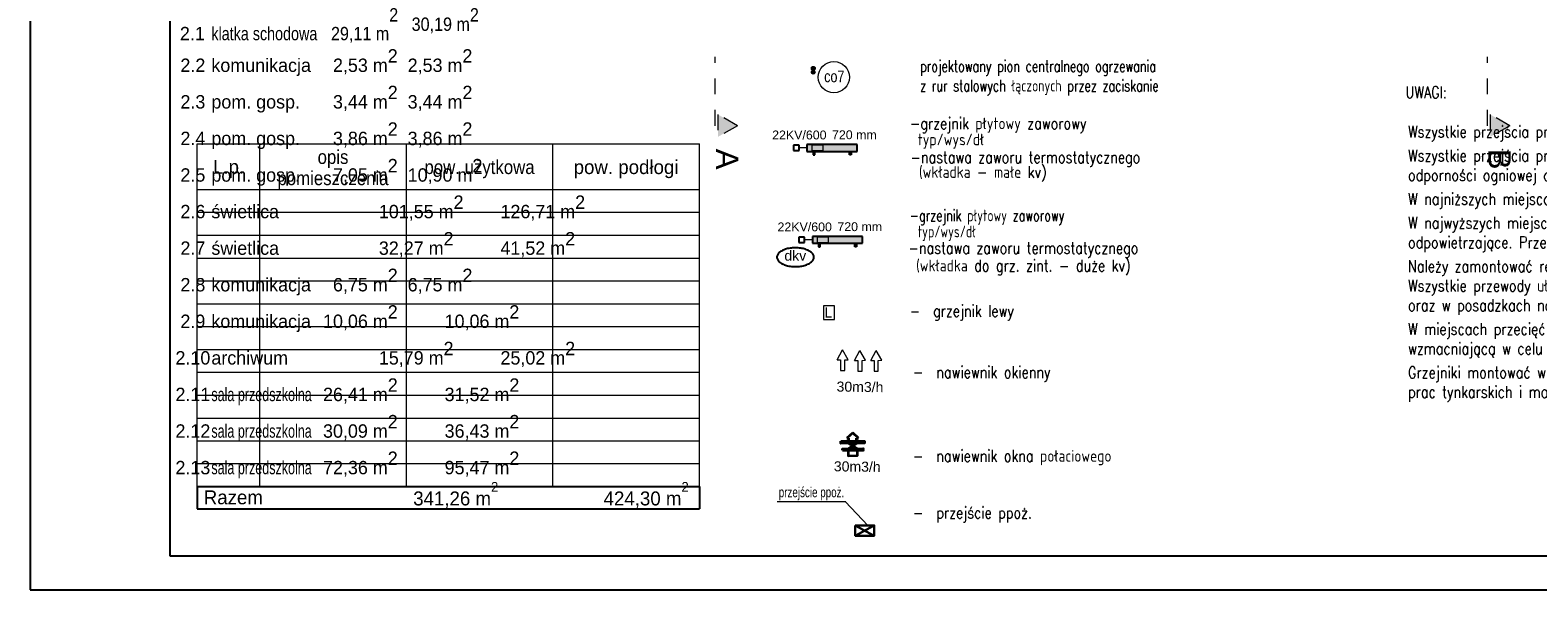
# Model space of a CAD drawing. Header units: millimetres. Extents: x -17429 to 155243, y -2908 to 188569.
# Tile 83 of 113: x -15802 to 11207, y 118363 to 128404. Entities that reach past the tile are written whole.
import ezdxf
from ezdxf.lldxf.tags import DXFTag

# ---------------------------------------------------------------- set-up
doc = ezdxf.new("R2010")
doc.units = ezdxf.units.MM
doc.header["$MEASUREMENT"] = 0
doc.linetypes.add('Dashed', pattern=[564.444447, 282.222223, -282.222223])
doc.linetypes.add('PHANTOM', pattern=[2.5, 1.25, -0.25, 0.25, -0.25, 0.25, -0.25])
doc.layers.get('0').update_dxf_attribs({"lineweight": 5})
for name, color, linetype in [('#opisy', 7, 'Continuous'), ('#podkład', 252, 'Continuous'), ('_TABELA', 7, 'Continuous'), ('IS_Armatura_pod³¹czeniowa_grz._dolnozas.', 7, 'SOLID'), ('IS_Armatura_Therm', 7, 'SOLID'), ('IS_Grafika', 7, 'SOLID'), ('IS_Grzejniki_Plan_rzut', 7, 'SOLID'), ('IS_Opisy_działek_Therm', 7, 'SOLID'), ('IS_Powrót', 5, 'DASH'), ('IS_Text_Odbiornikow_Therm', 7, 'Continuous'), ('IS_Zasilanie', 1, 'SOLID')]:
    doc.layers.add(name, color=color, linetype=linetype)
for name, color, linetype, lineweight in [('#piony', 7, 'Continuous', 5), ('Arch opisy_Nr_Pióra__1', 252, 'Continuous', 25), ('Arch opisy_Nr_Pióra__21', 252, 'Continuous', 13), ('arch przekroje_Nr_Pióra__21', 252, 'Continuous', 13), ('arch przekroje_Nr_Pióra__5', 252, 'Continuous', 13), ('FLUID-EXR.309', 6, 'Continuous', 35)]:
    doc.layers.add(name, color=color, linetype=linetype, lineweight=lineweight)
doc.styles.add('ARIAL', font='arial.ttf', dxfattribs={"width": 0.75})
doc.styles.add('GENERATED_STYLE_4', font='txt')
doc.styles.add('GENERATED_STYLE_5', font='arial.ttf')
doc.styles.add('GENERATED_STYLE_6', font='txt')
doc.styles.add('MtXpl_Arial', font='txt', dxfattribs={"height": 0.2})
doc.styles.add('ROMANS', font='romans', dxfattribs={"width": 0.8})
doc.styles.get("Standard").update_dxf_attribs({"font": 'arial.ttf', "bigfont": 'BIGFONT.SHX'})
tags = doc.linetypes.add('DASH', pattern=[15, 10, -5]).pattern_tags.tags
tags[6:7] = [DXFTag(74, 4), DXFTag(75, 0), DXFTag(340, '0'), DXFTag(46, 0.0), DXFTag(50, 0.0), DXFTag(44, 0.0), DXFTag(45, 0.0)]
tags[4:5] = [DXFTag(74, 4), DXFTag(75, 0), DXFTag(340, '0'), DXFTag(46, 0.0), DXFTag(50, 0.0), DXFTag(44, 0.0), DXFTag(45, 0.0)]
tags = doc.linetypes.add('SOLID', pattern=[10, 10, 0]).pattern_tags.tags
tags[6:7] = [DXFTag(74, 4), DXFTag(75, 0), DXFTag(340, '0'), DXFTag(46, 0.0), DXFTag(50, 0.0), DXFTag(44, 0.0), DXFTag(45, 0.0)]
tags[4:5] = [DXFTag(74, 4), DXFTag(75, 0), DXFTag(340, '0'), DXFTag(46, 0.0), DXFTag(50, 0.0), DXFTag(44, 0.0), DXFTag(45, 0.0)]

# ---------------------------------------------------------------- blocks, each defined once
blk = doc.blocks.new('gb')
at = {"layer": 'Arch opisy_Nr_Pióra__1', "color": 252, "linetype": 'Continuous'}
for p, q in [((-12812, 120220), (-3812, 120220)), ((-12812, 120220), (-12812, 119818)), ((-3812, 120220), (-3812, 119818)), ((-12812, 119818), (-3812, 119818))]:
    blk.add_line(p, q, dxfattribs=at)
at = {"layer": 'Arch opisy_Nr_Pióra__21', "color": 252, "linetype": 'Continuous'}
for p, q in [((-12812, 120224), (-12812, 126366)), ((-12812, 126366), (-3812, 126366)), ((-11687, 120220), (-11687, 126366)), ((-9062, 120220), (-9062, 126366)), ((-6437, 120220), (-6437, 126366)), ((-3812, 120220), (-3812, 126366)), ((-12812, 125546), (-3812, 125546)), ((-12812, 125136), (-3812, 125136)), ((-12812, 124726), (-3812, 124726)), ((-12812, 124316), (-3812, 124316)), ((-12812, 123906), (-3812, 123906)), ((-12812, 123496), (-3812, 123496)), ((-12812, 123086), (-3812, 123086)), ((-12812, 122676), (-3812, 122676)), ((-12812, 122266), (-3812, 122266)), ((-12812, 121856), (-3812, 121856)), ((-12812, 121446), (-3812, 121446)), ((-12812, 121036), (-3812, 121036)), ((-12812, 120628), (-3812, 120628)), ((-12812, 120220), (-3812, 120220)), ((-12812, 120220), (-3812, 120220)), ((-12812, 120220), (-3812, 120220)), ((-12812, 120220), (-3812, 120220))]:
    blk.add_line(p, q, dxfattribs=at)
at = {"layer": 'Arch opisy_Nr_Pióra__1', "color": 252, "linetype": 'Continuous', "insert": (-13556, 120269), "char_height": 250.009, "width": 12153.98, "attachment_point": 7, "style": 'GENERATED_STYLE_6'}
blk.add_mtext('    {\\W0.7; }\\H0.9599650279x;2.1{\\W0.7;^I\\W0.8;klatka schodowa^I\\W0.7; \\W0.9; 29,11 m\\A1;\\S2^  ;   30,19 m\\S2^  ;}\\A1;\\P     2.2^Ikomunikacja^I  2,53 m\\S2^  ;  2,53 m\\S2^  ;         \\P     2.3^Ipom. gosp.^I  3,44 m\\S2^  ;  3,44 m\\S2^  ;     \\P     2.4^Ipom. gosp.^I  3,86 m\\S2^  ;  3,86 m\\S2^  ;     \\P     2.5^Ipom. gosp.^I  7,05 m\\S2^  ;  10,90 m\\S2^  ;     \\P     2.6^Iświetlica^I^I101,55 m\\S2^  ;^I  126,71 m\\S2^  ;     \\P     2.7^Iświetlica^I^I32,27 m\\S2^  ;^I  41,52 m\\S2^  ;     \\P     2.8^Ikomunikacja^I  6,75 m\\S2^  ;  6,75 m\\S2^  ;     \\P     2.9^Ikomunikacja^I10,06 m\\S2^  ;^I  10,06 m\\S2^  ;     \\P    2.10^Iarchiwum^I^I15,79 m\\S2^  ;^I  25,02 m\\S2^  ;     \\P    2.11^I{\\W0.7;sala przedszkolna}^I26,41 m\\S2^  ;^I  31,52 m\\S2^  ;     \\P    2.12^I{\\W0.7;sala przedszkolna}^I30,09 m\\S2^  ;^I  36,43 m\\S2^  ;     \\P    2.13^I{\\W0.7;sala przedszkolna}^I72,36 m\\S2^  ;^I  95,47 m\\S2^  ;^I', dxfattribs=at)
at = {"layer": 'Arch opisy_Nr_Pióra__1', "color": 252, "linetype": 'Continuous', "insert": (-10377, 125548), "char_height": 250.01, "width": 2402.03, "attachment_point": 8, "line_spacing_factor": 0.912199, "style": 'GENERATED_STYLE_4'}
blk.add_mtext('\\W0.9;opis\\Ppomieszczenia', dxfattribs=at)
at = {"layer": 'Arch opisy_Nr_Pióra__1', "color": 252, "linetype": 'Continuous', "style": 'GENERATED_STYLE_4'}
for s, insert, char_height, attachment_point in [('{L.p.}', (-12247, 125751), 250, 8), ('\\W0.9;pow. użytkowa', (-7752, 125747), 250.01, 8), ('{pow. podłogi}', (-5127, 125747), 250.01, 8), ('{Razem}', (-12692, 119895), 250, 7), ('{ 341,26 m\\A1{\\H0.7x;\\S2^  ;}}', (-9033, 119832), 250.01, 7), ('{ 424,30 m\\A1{\\H0.7x;\\S2^  ;}}', (-4005, 119832), 250.01, 9)]:
    blk.add_mtext(s, dxfattribs=dict(at, insert=insert, char_height=char_height, attachment_point=attachment_point))
blk = doc.blocks.new('piwnica')
at = {"layer": 'arch przekroje_Nr_Pióra__5', "linetype": 'Continuous'}
for points in [[(-3481, 126490), (-3481, 126890), (-3131, 126690)], [(10354, 126490), (10354, 126890), (10704, 126690)]]:
    blk.add_hatch(color=252, dxfattribs=at).paths.add_polyline_path(points, flags=0)
at = {"layer": 'arch przekroje_Nr_Pióra__5', "color": 252, "linetype": 'Dashed'}
for p, q in [((-3531, 126690), (-3531, 127925)), ((10304, 126690), (10304, 127925)), ((-3131, 126690), (-3481, 126890)), ((-3131, 126690), (-3481, 126490)), ((10704, 126690), (10354, 126890)), ((10354, 126890), (10354, 126490)), ((10704, 126690), (10354, 126490))]:
    blk.add_line(p, q, dxfattribs=at)
at = {"layer": 'arch przekroje_Nr_Pióra__21', "color": 252, "linetype": 'Continuous', "char_height": 400, "attachment_point": 2, "rotation": 270, "style": 'GENERATED_STYLE_5'}
for s, insert in [('{A}', (-3114, 126090)), ('{B}', (10721, 126090))]:
    blk.add_mtext(s, dxfattribs=dict(at, insert=insert))
blk = doc.blocks.new('gfgf')
at = {"layer": '_TABELA', "color": 7}
for p, q in [((-15802, 148063), (-15802, 118363)), ((-13302, 147453), (-13302, 118973)), ((-13302, 118973), (40598, 118973)), ((-15802, 118363), (41198, 118363))]:
    blk.add_line(p, q, dxfattribs=at)
blk = doc.blocks.new('E210168')
at = {"color": 7, "lineweight": 13}
for p, q in [((19.4, 19.8), (19.4, 13.6)), ((19.4, 19.8), (37, 9.9)), ((19.4, 0), (37, 9.9)), ((19.4, 6.2), (19.4, 0))]:
    blk.add_line(p, q, dxfattribs=at)
blk.add_lwpolyline([(19.4, 13.6), (0, 13.6), (0, 6.2), (19.4, 6.2)], dxfattribs=at)
blk = doc.blocks.new('hg')
at = {"layer": 'FLUID-EXR.309', "color": 7}
for p, q in [((17943, 124520), (17941, 124483)), ((18030, 124411), (17943, 124520)), ((17737, 124343), (17845, 124488)), ((17746, 124510), (17837, 124355)), ((17837, 124355), (17933, 124349)), ((17845, 124488), (17941, 124483)), ((17931, 124312), (18030, 124411)), ((17933, 124349), (17931, 124312))]:
    blk.add_line(p, q, dxfattribs=at)
for points in [[(17746, 124510), (17625, 124517), (17616, 124350), (17737, 124343)], [(17730, 124614), (17710, 124242), (17731, 124240), (17751, 124613)], [(17894, 124630), (17871, 124208), (17830, 124210), (17852, 124633)]]:
    blk.add_lwpolyline(points, close=True, dxfattribs=at)
for p in [(17710, 124242), (17720, 124428), (17741, 124427), (17731, 124240)]:
    blk.add_point(p, dxfattribs=at)

msp = doc.modelspace()

# ---------------------------------------------------------------- hatches: boundary and pattern name
at = {"layer": 'IS_Grzejniki_Plan_rzut', "linetype": 'Continuous', "ltscale": 10}
for points in [[(-1886, 126229), (-986, 126229), (-986, 126354), (-1886, 126354)], [(-1790, 124580), (-890, 124580), (-890, 124705), (-1790, 124705)]]:
    msp.add_hatch(color=252, dxfattribs=at).paths.add_polyline_path(points)

# ---------------------------------------------------------------- linework, layer by layer
at = {"layer": '#piony', "color": 7}
msp.add_circle((-1404, 127559), 280, dxfattribs=at)
at = {"color": 1, "lineweight": 30}
for p, q in [((-1022, 119335), (-680, 119520)), ((-1022, 119520), (-680, 119335))]:
    msp.add_line(p, q, dxfattribs=at)
msp.add_lwpolyline([(-1022, 119520), (-680, 119520), (-680, 119335), (-1022, 119335)], close=True, dxfattribs=at)
at = {"layer": 'arch przekroje_Nr_Pióra__5', "color": 252, "linetype": 'Dashed'}
msp.add_line((-3481, 126890), (-3481, 126490), dxfattribs=at)
at = {"layer": 'IS_Armatura_pod³¹czeniowa_grz._dolnozas.', "color": 7, "linetype": 'Continuous', "lineweight": 20, "ltscale": 10}
for p, q in [((-1599, 126342), (-1799, 126342)), ((-1799, 126342), (-1799, 126242)), ((-1799, 126242), (-1599, 126242)), ((-1599, 126242), (-1599, 126342)), ((-1503, 124693), (-1703, 124693)), ((-1703, 124693), (-1703, 124593)), ((-1703, 124593), (-1503, 124593)), ((-1503, 124593), (-1503, 124693))]:
    msp.add_line(p, q, dxfattribs=at)
at = {"layer": 'IS_Armatura_Therm', "color": 7, "linetype": 'Dashed', "ltscale": 10}
for p, q in [((-2027, 126342), (-2127, 126342)), ((-2127, 126342), (-2127, 126242)), ((-2127, 126242), (-2027, 126242)), ((-2027, 126242), (-2027, 126342)), ((-1931, 124693), (-2031, 124693)), ((-2031, 124693), (-2031, 124593)), ((-2031, 124593), (-1931, 124593)), ((-1931, 124593), (-1931, 124693))]:
    msp.add_line(p, q, dxfattribs=at)
at = {"layer": 'IS_Armatura_Therm', "color": 7, "linetype": 'Continuous', "lineweight": 20, "ltscale": 10}
for p, q in [((-1886, 126292), (-2027, 126292)), ((-1790, 124643), (-1931, 124643))]:
    msp.add_line(p, q, dxfattribs=at)
at = {"layer": 'IS_Grafika', "color": 7, "lineweight": 5, "ltscale": 10}
for p, q in [((-1392, 123459), (-1592, 123459)), ((-1592, 123459), (-1592, 123215)), ((-1392, 123215), (-1392, 123459)), ((-1592, 123215), (-1392, 123215))]:
    msp.add_line(p, q, dxfattribs=at)
at = {"layer": 'IS_Grafika', "color": 7}
for points, knots in [([(-2094, 124500), (-2110, 124500), (-2142, 124499), (-2189, 124493), (-2233, 124485), (-2273, 124473), (-2310, 124459), (-2343, 124443), (-2371, 124424), (-2394, 124403), (-2411, 124381), (-2422, 124356), (-2425, 124339), (-2425, 124331)], [0, 0, 0, 0, 4.894746, 9.593459, 14.070318, 18.299405, 22.256676, 25.922722, 29.286934, 32.354005, 35.15393, 37.755543, 40.278576, 40.278576, 40.278576, 40.278576]), ([(-2425, 124331), (-2425, 124322), (-2422, 124305), (-2411, 124281), (-2394, 124258), (-2371, 124238), (-2343, 124219), (-2310, 124202), (-2273, 124188), (-2233, 124177), (-2189, 124168), (-2142, 124163), (-2110, 124162), (-2094, 124162)], [0, 0, 0, 0, 2.523033, 5.124646, 7.924571, 10.991642, 14.355854, 18.0219, 21.979171, 26.208258, 30.685117, 35.38383, 40.278576, 40.278576, 40.278576, 40.278576]), ([(-1763, 124331), (-1763, 124339), (-1765, 124356), (-1776, 124381), (-1793, 124403), (-1816, 124424), (-1844, 124443), (-1877, 124459), (-1914, 124473), (-1955, 124485), (-1999, 124493), (-2045, 124499), (-2077, 124500), (-2094, 124500)], [0, 0, 0, 0, 2.523033, 5.124646, 7.924571, 10.991642, 14.355854, 18.0219, 21.979171, 26.208258, 30.685117, 35.38383, 40.278576, 40.278576, 40.278576, 40.278576]), ([(-2094, 124162), (-2077, 124162), (-2045, 124163), (-1999, 124168), (-1955, 124177), (-1914, 124188), (-1877, 124202), (-1844, 124219), (-1816, 124238), (-1793, 124258), (-1776, 124281), (-1765, 124305), (-1763, 124322), (-1763, 124331)], [0, 0, 0, 0, 4.894746, 9.593459, 14.070318, 18.299405, 22.256676, 25.922722, 29.286934, 32.354005, 35.15393, 37.755543, 40.278576, 40.278576, 40.278576, 40.278576])]:
    msp.add_open_spline(points, degree=3, knots=knots, dxfattribs=at)
at = {"layer": 'IS_Grzejniki_Plan_rzut', "color": 7, "linetype": 'Continuous', "ltscale": 10}
for p, q in [((-986, 126354), (-1886, 126354)), ((-1886, 126354), (-1886, 126229)), ((-1886, 126229), (-986, 126229)), ((-1777, 126229), (-1777, 126167)), ((-1777, 126167), (-1746, 126167)), ((-1746, 126167), (-1746, 126229)), ((-1127, 126167), (-1127, 126229)), ((-1096, 126167), (-1127, 126167)), ((-1096, 126229), (-1096, 126167)), ((-986, 126229), (-986, 126354)), ((-890, 124705), (-1790, 124705)), ((-1790, 124705), (-1790, 124580)), ((-1790, 124580), (-890, 124580)), ((-1681, 124580), (-1681, 124518)), ((-1681, 124518), (-1650, 124518)), ((-1650, 124518), (-1650, 124580)), ((-1031, 124518), (-1031, 124580)), ((-999, 124518), (-1031, 124518)), ((-999, 124580), (-999, 124518)), ((-890, 124580), (-890, 124705))]:
    msp.add_line(p, q, dxfattribs=at)
at = {"layer": 'IS_Opisy_działek_Therm', "color": 1, "lineweight": 5, "ltscale": 10}
for p, q in [((-1188, 119940), (-2418, 119940)), ((-799, 119520), (-1194, 119940))]:
    msp.add_line(p, q, dxfattribs=at)
at = {"layer": 'IS_Powrót', "color": 5, "lineweight": 0, "ltscale": 20}
msp.add_circle((-1774, 127650), 34.1, dxfattribs=at)
at = {"layer": 'IS_Powrót', "color": 5, "lineweight": 30, "ltscale": 20}
msp.add_circle((-1774, 127650), 22.1, dxfattribs=at)
at = {"layer": 'IS_Zasilanie', "color": 1, "linetype": 'PHANTOM', "lineweight": 0, "ltscale": 250}
msp.add_circle((-1774, 127719), 34.1, dxfattribs=at)
at = {"layer": 'IS_Zasilanie', "color": 1, "linetype": 'PHANTOM', "lineweight": 30, "ltscale": 250}
msp.add_circle((-1774, 127719), 22.1, dxfattribs=at)

# ---------------------------------------------------------------- block references
at = {"layer": '#podkład'}
for name in ['piwnica', 'gb']:
    msp.add_blockref(name, (0, 0), dxfattribs=at)
msp.add_blockref('gfgf', (0, 0))
at = {"color": 7, "lineweight": 5, "xscale": 10, "yscale": 10, "zscale": 10, "rotation": 90.09664922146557}
for p in [(-1148, 122297), (-838, 122287), (-546, 122287)]:
    msp.add_blockref('E210168', p, dxfattribs=at)
at = {"color": 2, "rotation": 93.3538706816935}
msp.add_blockref('hg', (124185, 110460), dxfattribs=at)

# ---------------------------------------------------------------- texts
at = {"layer": '#opisy', "lineweight": -3, "style": 'ROMANS', "width": 0.8}
for s, p in [('UWAGI:', (8835, 127184)), ('-  grzejnik lewy ', (-45, 123263)), ('-  nawiewnik okienny', (13, 122164)), ('-  nawiewnik okna połaciowego', (13, 120663)), ('-  przejście ppoż.', (13, 119643))]:
    msp.add_text(s, height=210, dxfattribs=at).set_placement(p)
at = {"layer": '#opisy', "color": 7, "linetype": 'Continuous', "lineweight": 0, "style": 'ROMANS', "width": 0.8}
for s, p in [('-grzejnik płytowy zaworowy', (-43, 126627)), ('typ/wys/dł', (99, 126339)), ('-nastawa zaworu termostatycznego', (-33, 126019)), ('(wkładka - małe kv)', (120, 125754))]:
    msp.add_text(s, height=210, dxfattribs=at).set_placement(p)
at = {"layer": '#opisy', "color": 7, "style": 'ROMANS', "width": 0.7}
for s, p in [('-grzejnik płytowy zaworowy', (-43, 124975)), ('typ/wys/dł', (99, 124687))]:
    msp.add_text(s, height=210, dxfattribs=at).set_placement(p)
at = {"layer": '#opisy', "color": 7, "lineweight": 0, "style": 'ARIAL'}
for p in [(-1357, 121921, 140), (-1406, 120491, 140)]:
    msp.add_text('30m3/h', height=180, rotation=359.2172, dxfattribs=at).set_placement(p)
at = {"layer": '#opisy', "color": 7, "linetype": 'Continuous', "lineweight": 0, "insert": (140, 128213), "char_height": 210, "width": 6584.28, "attachment_point": 1}
msp.add_mtext('\\C7;\\Fromans.shx|c238;\\W0.8; \\P\\W0.7;projektowany pion centralnego ogrzewania\\Pz rur stalowych łączonych przez zaciskanie ', dxfattribs=at)
at = {"layer": '#opisy', "lineweight": -3, "insert": (8881, 126687), "char_height": 210, "width": 12063.14, "attachment_point": 1, "style": 'ROMANS'}
msp.add_mtext('Wszystkie przejścia przewodów instalacji c.o. należy wykonać w tulejach ochronnych z tworzywa sztucznego.\\P\\H0.22222x;\\P\\H4.5x;Wszystkie przejścia prze\\H0.99999x;z przegrody odzielenia pożarowego należy zabezpieczyć w klasie odporności ogniowej danej przegrody. \\P\\H0.22223x;\\P\\H4.4999x;W najniższych miejscach instalacji należy zamontowac zawory spustowe w celu odwodnienia instalacji.\\P\\H0.22223x;\\P\\H4.4998x;W najwyższych miejscach pionów i na kazdym rozdzielaczu należy zamontować zawory odpowietrzające. Przed każdym odpowietrzeniem należy zamontować zawór odcinający.\\P\\H0.22223x;\\P\\H4.5001x;Należy zamontować rewizje umożliwiające dostęp do armatury.\\P\\H0.9999788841x;Wszystkie przewody ułożone w bruzdach ściennych, w obudowach, w stropach podwieszonych oraz w posadzkach należy zaizolować.\\P\\H0.22222x;\\P\\H4.5001x;W miejscach przecięć przewodów w posadzce należy zastosować podciecie stropu oraz siatkę wzmacniającą w celu wzmocnienia wylewki.\\P\\H0.22221x;\\P\\H4.4999049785x;Grzejniki montować w opakowaniach fabrycznych i zdjąć je dopiero po zakończeniu wszelkich prac tynkarskich i malarskich.', dxfattribs=at)
at = {"layer": 'IS_Grafika', "color": 7, "lineweight": 5, "ltscale": 10, "style": 'MtXpl_Arial', "width": 0.8}
msp.add_text('co7', height=210, dxfattribs=at).set_placement((-1578, 127469))
at = {"layer": 'IS_Grafika', "color": 7, "lineweight": 40}
msp.add_text('dkv', height=180, dxfattribs=at).set_placement((-2291, 124269))
at = {"layer": 'IS_Grafika', "color": 7, "lineweight": 5, "ltscale": 10, "style": 'MtXpl_Arial'}
msp.add_text('L', height=180, dxfattribs=at).set_placement((-1569, 123249))
at = {"layer": 'IS_Opisy_działek_Therm', "color": 1, "lineweight": 5, "ltscale": 10, "insert": (-1218, 119971), "char_height": 180, "attachment_point": 9}
msp.add_mtext('\\fArial|b0|i0;\\W0.7;przej\\fArial|b0|i0|c238;ście ppoż.', dxfattribs=at)
at = {"layer": 'IS_Text_Odbiornikow_Therm', "color": 7, "lineweight": 40}
for s, p in [('22KV/600', (-2510, 126444)), ('720 mm', (-1438, 126448)), ('22KV/600', (-2414, 124795)), ('720 mm', (-1342, 124799))]:
    msp.add_text(s, height=158.8, dxfattribs=at).set_placement(p)
at = {"layer": 'IS_Text_Odbiornikow_Therm', "color": 7, "linetype": 'SOLID', "style": 'ROMANS', "width": 0.8}
for s, p in [('-nastawa zaworu termostatycznego', (-68, 124392)), (' (wkładka do grz. zint. - duże kv)', (-46, 124076))]:
    msp.add_text(s, height=210, dxfattribs=at).set_placement(p)

doc.saveas('drawing.dxf')
